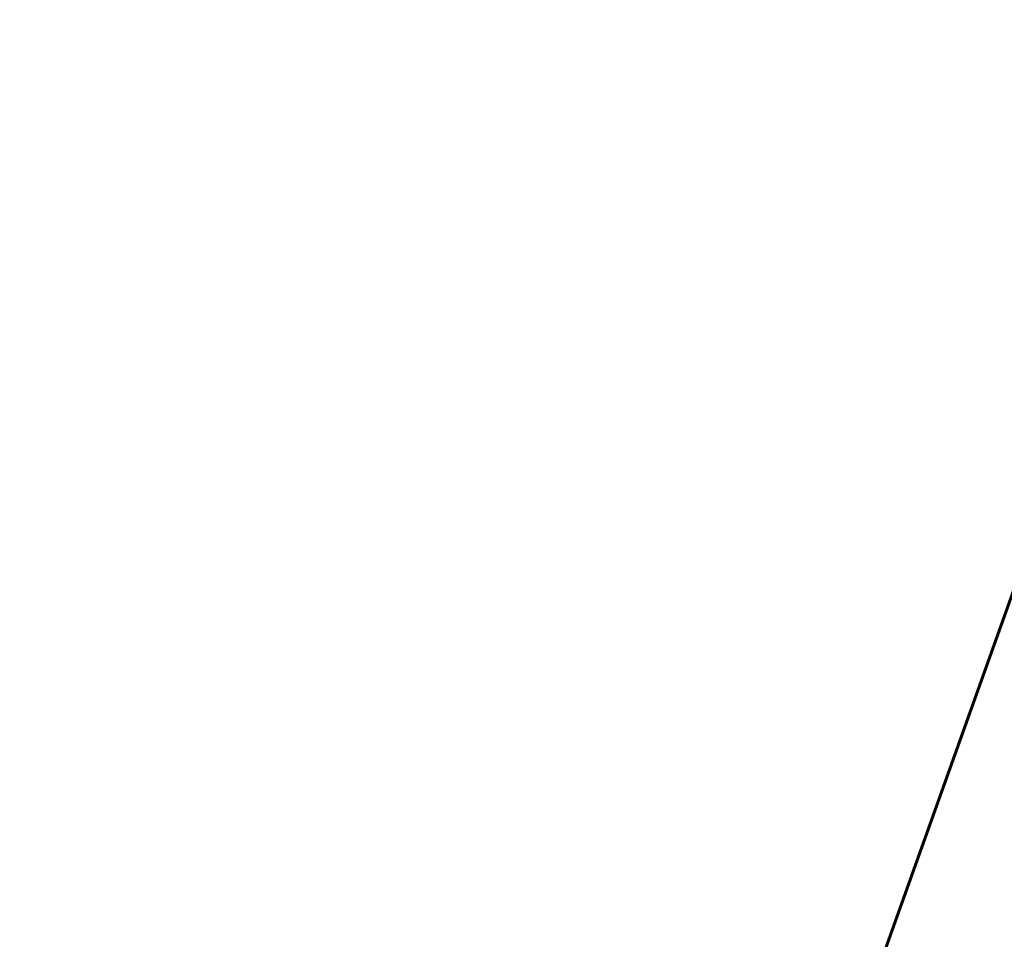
# Model space of a CAD drawing. Header units: metres. Extents: x 136326 to 137932, y 453212 to 454725.
# Tile 20 of 92: x 136390 to 136444, y 453542 to 453592. Entities that reach past the tile are written whole.
import ezdxf

# ---------------------------------------------------------------- set-up
doc = ezdxf.new("R2010")
doc.units = ezdxf.units.M
doc.layers.add('-DR-alg-bladkaders viewports', color=7, linetype='Continuous', lineweight=60)
doc.layers.add('-DR-v-maaien en frezen terrein', color=82, linetype='Continuous', lineweight=9)

msp = doc.modelspace()

# ---------------------------------------------------------------- hatches: boundary and pattern name
at = {"layer": '-DR-v-maaien en frezen terrein'}
h = msp.add_hatch(dxfattribs=at)
h.set_pattern_fill('ANSI33', color=256, scale=0.2)
edge = h.paths.add_edge_path()
edge.add_line((136418.042, 453387.028), (136418.987, 453386.702))
edge.add_arc((149703.628, 448622.033), 14113.247, 160.0572266, 160.2691215, ccw=False)
edge.add_line((136436.699, 453435.799), (136452.785, 453479.986))
edge.add_line((136452.785, 453479.986), (136455.847, 453478.89))
edge.add_line((136455.847, 453478.89), (136456.392, 453480.399))
edge.add_line((136456.392, 453480.399), (136459.244, 453487.156))
edge.add_line((136459.244, 453487.156), (136455.772, 453488.412))
edge.add_line((136455.772, 453488.412), (136486.703, 453573.609))
edge.add_line((136486.703, 453573.609), (136485.763, 453573.95))
edge.add_line((136485.763, 453573.95), (136435.759, 453436.14))
edge.add_arc((149594.405, 448661.534), 13998.101, 160.0567308, 160.270431)
h.paths.add_polyline_path([(136419.023, 453381.923), (136417.813, 453378.565), (136416.887, 453378.904), (136416.865, 453378.882), (136415.321, 453379.435), (136415.289, 453379.344), (136417.827, 453378.529)])
h.paths.add_polyline_path([(136419.569, 453386.451), (136420.502, 453386.122), (136419.573, 453386.477)])

# ---------------------------------------------------------------- linework, layer by layer
at = {"layer": '-DR-alg-bladkaders viewports'}
msp.add_lwpolyline([(136504.074, 453575.005), (136438.629, 453391.865), (136389.954, 453409.259), (136455.399, 453592.399)], close=True, dxfattribs=at)

doc.saveas('drawing.dxf')
